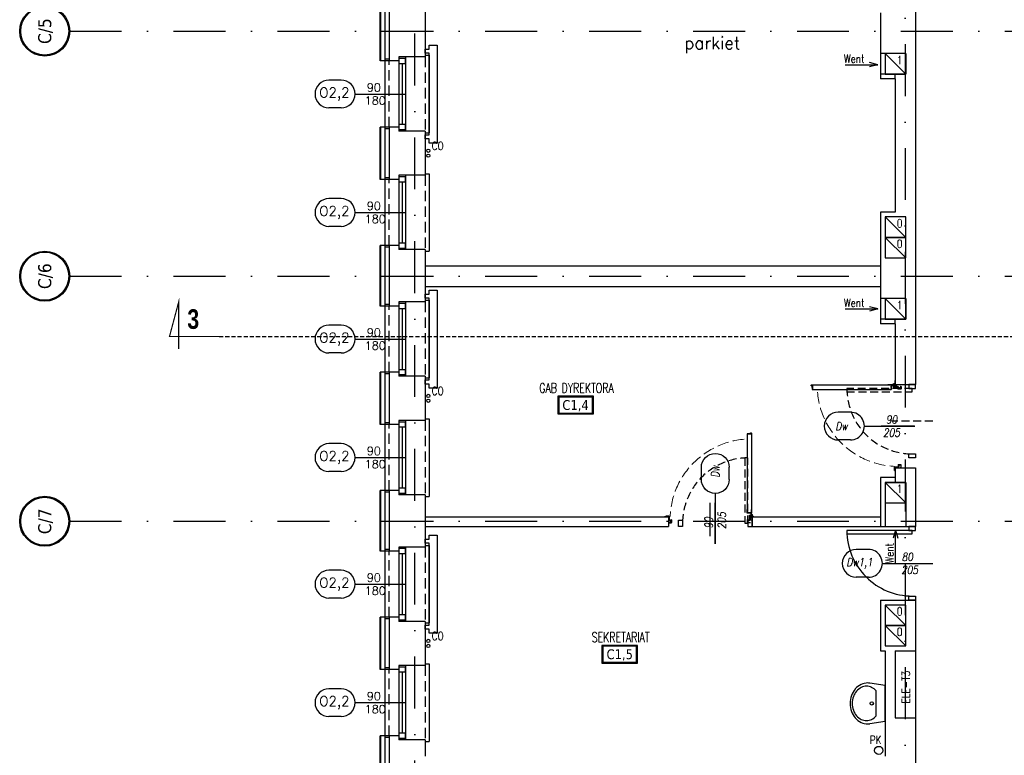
# Model space of a CAD drawing. Header units: millimetres. Extents: x 28600 to 181045, y -399112 to -163690.
# Tile 174 of 256: x 60329 to 61533, y -197115 to -196215. Entities that reach past the tile are written whole.
import ezdxf
from ezdxf.enums import TextEntityAlignment as Align

# ---------------------------------------------------------------- set-up
doc = ezdxf.new("R2010")
doc.units = ezdxf.units.MM
for name, pattern in [('CARKOVANA', [7.5, 5, -2.5]), ('CENTER', [0.6, 0.375, -0.075, 0.075, -0.075]), ('DASHDOT', [25.4, 12.7, -6.35, 0, -6.35]), ('HIDDEN', [9.525, 6.35, -3.175]), ('Hidden Line', [391.222223, 282.222223, -109]), ('HIDDEN2', [4.7625, 3.175, -1.5875])]:
    doc.linetypes.add(name, pattern=pattern)
doc.layers.get('0').update_dxf_attribs({"color": 8})
for name, color, linetype in [('! opisy okien elewacja', 8, 'Continuous'), ('!! 0_ Istn-okna', 8, 'Continuous'), ('!! 0_ Istn-sciany', 8, 'Continuous'), ('!! 0_ Istn-widok', 8, 'Continuous'), ('!! 0_ Opis', 8, 'Continuous'), ('!! 0_Istn-armatura', 8, 'Continuous'), ('!! 0_Istn-cienka', 8, 'Continuous'), ('!! 0_Istn-drzwi', 8, 'Continuous'), ('!! 0_Istn-went', 8, 'Continuous'), ('!! 0_Opis_okna', 8, 'Continuous'), ('!! 0_Opis_pom', 8, 'Continuous'), ('!! 1_ tynk zewn  - nowy', 8, 'Continuous'), ('!! 1_drzwi-linia', 8, 'Continuous'), ('!! 1_Wyburzenia', 8, 'CARKOVANA'), ('!! 2_ remont Ocieplenie', 8, 'ZIGZAG'), ('!! 2_drzwi opis', 8, 'Continuous'), ('0-osie-liniA', 8, 'DASHDOT'), ('0-osie-tx', 8, 'Continuous')]:
    doc.layers.add(name, color=color, linetype=linetype)
doc.layers.add('!! 0_Istn-grzejniki', color=8, linetype='Continuous', plot=False)
doc.styles.add('50', font='ROMANS.shx', dxfattribs={"width": 0.8, "height": 10})
doc.styles.add('ARCHETYP', font='romans.shx', dxfattribs={"height": 15})
doc.styles.add('ARIAL', font='tahoma.ttf')
doc.styles.add('STYLE7', font='ARIALNB.TTF')
doc.styles.add('TAHOMA', font='tahoma.ttf')
doc.styles.add('TXT', font='simplex.shx')
doc.linetypes.add('ZIGZAG', pattern='A,0.00254,-5.08,[131,ltypeshp.shx,S=5.08,R=0,X=-5.08,Y=0],-10.16,[131,ltypeshp.shx,S=5.08,R=180,X=5.08,Y=0],-5.08', length=20.32254)

# ---------------------------------------------------------------- blocks, each defined once
blk = doc.blocks.new('A$C578D6593')
for p, q in [((-26.4, 0), (-29.2, 18.8)), ((17.6, 0), (20.4, 18.8)), ((-26.4, 0), (17.6, 0)), ((-19.6, 11), (10.9, 11))]:
    blk.add_line(p, q)
blk.add_circle((-4.4, 16.5), 2)
for centre, radius, start, end in [((-7.7, 20), 22, 130.6955, 154.2825), ((-5.7, 17.7), 25.1, 109.6071, 130.6955), ((-5.7, 19.2), 21.1, 109.6071, 130.6955), ((-4.4, 14), 29, 90, 109.6071), ((-4.4, 15.5), 25, 90, 109.6071), ((-4.4, 14), 29, 70.3929, 90), ((-4.4, 15.5), 25, 70.3929, 90), ((-3.1, 19.2), 21.1, 49.3045, 70.3929), ((-3.1, 17.7), 25.1, 49.3045, 70.3929), ((-1, 20), 22, 25.7175, 49.3045), ((-10.8, 21.5), 18.6, 154.2825, 180), ((-10.8, 23), 14.6, 154.2825, 180), ((-7.7, 21.5), 18, 130.6955, 154.2825), ((-1, 21.5), 18, 25.7175, 49.3045), ((2.1, 23), 14.6, 0, 25.7175), ((2.1, 21.5), 18.6, 0, 25.7175), ((-10.8, 21.5), 18.6, 180, 188.4794), ((-10.8, 23), 14.6, 180, 205.7175), ((-7.7, 24.5), 18, 205.7175, 228.4823), ((-1, 24.5), 18, 311.5177, 334.2825), ((2.1, 23), 14.6, 334.2825, 0), ((2.1, 21.5), 18.6, 351.5206, 0)]:
    blk.add_arc(centre, radius, start, end)
blk = doc.blocks.new('*U83')
h = blk.add_hatch(color=256)
edge = h.paths.add_edge_path()
edge.add_arc((0, 0), 30.6, 0, 360)
edge = h.paths.add_edge_path(flags=17)
edge.add_arc((0, 0), 29.4, 0, 360)
for radius in [30.6, 29.4]:
    blk.add_circle((0, 0), radius)
at = {"style": 'TAHOMA', "flags": 8}
blk.add_attdef('ANSICHTSNUMMER', text='', height=16, dxfattribs=at).set_placement((0, 0), align=Align.MIDDLE_CENTER)
blk = doc.blocks.new('1_ok-opis')
blk.add_line((0, 111.6), (0, 50))
for points in [[(-17, 128.6), (-17, 143.6)], [(17, 128.6), (17, 143.6)]]:
    blk.add_lwpolyline(points)
for centre, start, end in [((0, 143.6), 0, 180), ((0, 128.6), 180, 0)]:
    blk.add_arc(centre, 17, start, end)
at = {"style": 'ARCHETYP'}
for tag, height, rotation, p in [('NR', 12, 90, (0, 136.9)), ('NR', 12, 270, (0, 136.9)), ('SZEROKOŚĆ', 10, 90, (-8, 78.3)), ('SZEROKOŚĆ', 10, 270, (8, 78.3)), ('WYSOKOŚĆ', 10, 270, (-8, 78.3)), ('WYSOKOŚĆ', 10, 90, (8, 78.3))]:
    blk.add_attdef(tag, text='', height=height, rotation=rotation, dxfattribs=at).set_placement(p, align=Align.MIDDLE)
blk = doc.blocks.new('zaw-dr-90-p')
at = {"color": 2, "linetype": 'CENTER', "ltscale": 0.2}
for p, q in [((12, 0), (-12, 0)), ((0, 12), (0, -12)), ((24, 24), (31, 24)), ((24, 19), (31, 19))]:
    blk.add_line(p, q, dxfattribs=at)
at = {"ltscale": 0.2}
for p, q in [((10, 12), (6, 12)), ((10, 0), (10, 6))]:
    blk.add_line(p, q, dxfattribs=at)
blk.add_lwpolyline([(0, 6), (23, 6, 0.414214), (28, 11), (28, 31), (24, 31), (24, 11, -0.414214), (23, 10), (0, 10, 4.561698), (8, 6), (5, 4)], format="xyb", dxfattribs=at)
blk.add_lwpolyline([(0, 0), (-2, 0), (-2, 0), (0, 0), (0, 3), (0, 3), (0, 0), (3, 0), (3, 0), (0, 0), (0, -3), (0, -3)], close=True)
blk.add_lwpolyline([(10, 10), (10, 39), (6, 39), (6, 10)], dxfattribs=at)
blk.add_circle((0, 0), 6.5, dxfattribs=at)
blk = doc.blocks.new('drzwi 90- sc 12')
for p, q in [((-13620.3, 20410.2), (-13620.3, 20313.8)), ((-13614.9, 20409.9), (-13620.3, 20409.9)), ((-13616.1, 20410.3), (-13620.2, 20410.3)), ((-13616.1, 20410.3), (-13620, 20410.3)), ((-13618.2, 20410.3), (-13616.2, 20410.3)), ((-13618.2, 20410.3), (-13616.2, 20410.3)), ((-13616.1, 20410.3), (-13616.1, 20411.5)), ((-13616.1, 20411.5), (-13615, 20411.5)), ((-13614.9, 20411.4), (-13614.9, 20313.8)), ((-13715.6, 20308.3), (-13715.6, 20308.6)), ((-13715.6, 20307.7), (-13715.6, 20308.6)), ((-13715.6, 20307.8), (-13715.6, 20308.6)), ((-13715.6, 20307.7), (-13715.4, 20307.7)), ((-13620.3, 20313.5), (-13620.3, 20318)), ((-13614.9, 20313.8), (-13620.3, 20313.8)), ((-13618.2, 20313.4), (-13620.2, 20313.4)), ((-13618.2, 20313.7), (-13618.2, 20313.4)), ((-13618.2, 20313.7), (-13616.4, 20313.7)), ((-13617.8, 20311.1), (-13617.8, 20305.7)), ((-13617.8, 20311.1), (-13617.8, 20305.7)), ((-13616.2, 20309.9), (-13617.4, 20309.9)), ((-13616.2, 20309.9), (-13616.2, 20311)), ((-13615.9, 20313.2), (-13615.9, 20312.2)), ((-13615.9, 20312.2), (-13615, 20312.2)), ((-13614.9, 20312.3), (-13614.9, 20318)), ((-13715.8, 20302), (-13716.3, 20302)), ((-13616.8, 20302), (-13616.3, 20302))]:
    blk.add_line(p, q)
for points in [[(-13665.3, 20285), (-13665.3, 20325.8)], [(-13615.6, 20309.6), (-13615.3, 20309.6), (-13615.3, 20309.8), (-13616.3, 20309.8), (-13616.3, 20309.6), (-13615.9, 20309.6)]]:
    blk.add_lwpolyline(points)
at = {"lineweight": 30}
for points in [[(-13716.3, 20308.9), (-13721.3, 20308.9)], [(-13716.3, 20308.9), (-13716.3, 20296.9)], [(-13614.3, 20308.9), (-13609.3, 20308.9)], [(-13614.3, 20308.9), (-13614.3, 20296.9)]]:
    blk.add_lwpolyline(points, dxfattribs=at)
at = {"ltscale": 0.2}
for points in [[(-13715.6, 20307.5), (-13715.6, 20309.5, 0.414214), (-13715.9, 20309.8), (-13719.4, 20309.8, 0.414214), (-13719.8, 20309.5), (-13719.8, 20308.9), (-13719.6, 20308.9), (-13719.6, 20309.5, -0.414214), (-13719.4, 20309.6), (-13717, 20309.6)], [(-13717, 20309.6), (-13715.9, 20309.6, -0.414214), (-13715.7, 20309.5), (-13715.7, 20307.5)], [(-13715.7, 20307.8), (-13715.7, 20305.6, 0.414214), (-13715.4, 20305.2), (-13715, 20305.2, -0.414214), (-13714.8, 20305.1), (-13714.8, 20304.5, 0.414214), (-13714.5, 20304.1), (-13713.3, 20304.1, 0.414214), (-13712.9, 20304.5), (-13712.9, 20305.1, -1), (-13712.7, 20305.1), (-13712.7, 20302, -0.414214), (-13712.9, 20301.8), (-13715.4, 20301.8, -0.414214), (-13715.6, 20302), (-13715.6, 20302.5), (-13715.8, 20302.5), (-13715.8, 20302, 0.414214), (-13715.4, 20301.6), (-13712.9, 20301.6, 0.414214), (-13712.6, 20302), (-13712.6, 20305.1, 1), (-13713.1, 20305.1), (-13713.1, 20304.5, -0.414214), (-13713.3, 20304.3), (-13714.5, 20304.3, -0.414214), (-13714.6, 20304.5), (-13714.6, 20305.1, 0.414214), (-13715, 20305.4), (-13715.4, 20305.4, -0.414214), (-13715.6, 20305.6), (-13715.6, 20307.6)], [(-13615.9, 20309.6), (-13616.6, 20309.6, 0.414214), (-13616.8, 20309.5), (-13616.8, 20305.6, -0.414214), (-13617.1, 20305.2), (-13617.6, 20305.2, 0.414214), (-13617.7, 20305.1), (-13617.7, 20304.5, -0.414214), (-13618.1, 20304.1), (-13619.3, 20304.1, -0.414214), (-13619.6, 20304.5), (-13619.6, 20305.1, 1), (-13619.8, 20305.1), (-13619.8, 20302, 0.414214), (-13619.6, 20301.8), (-13617.1, 20301.8, 0.414214), (-13616.9, 20302), (-13616.9, 20302.5), (-13616.8, 20302.5), (-13616.8, 20302, -0.414214), (-13617.1, 20301.6), (-13619.6, 20301.6, -0.414214), (-13620, 20302), (-13620, 20305.1, -1), (-13619.4, 20305.1), (-13619.4, 20304.5, 0.414214), (-13619.3, 20304.3), (-13618.1, 20304.3, 0.414214), (-13617.9, 20304.5), (-13617.9, 20305.1, -0.414214), (-13617.6, 20305.4), (-13617.1, 20305.4, 0.414214), (-13617, 20305.6), (-13617, 20309.5, -0.414214), (-13616.6, 20309.8), (-13613.1, 20309.8, -0.414214), (-13612.8, 20309.5), (-13612.8, 20308.9), (-13612.9, 20308.9), (-13612.9, 20309.5, 0.414214), (-13613.1, 20309.6), (-13615.6, 20309.6)]]:
    blk.add_lwpolyline(points, format="xyb", dxfattribs=at)
blk.add_lwpolyline([(-13616.8, 20308.8), (-13617, 20308.8), (-13617, 20307.4), (-13616.8, 20307.4)], close=True)
at = {"linetype": 'Hidden Line', "lineweight": 9, "ltscale": 0.05}
blk.add_arc((-13615.5, 20305.1), 99.1, 94.8005, 177.6944, dxfattribs=at)
for centre, radius, start, end in [((-13620.2, 20410.2), 0.1, 90, 180), ((-13615, 20411.4), 0.1, 0, 90), ((-13620.2, 20313.5), 0.1, 180, 270), ((-13616.4, 20313.2), 0.5, 0, 90), ((-13616.3, 20311), 0.1, 0, 90), ((-13615, 20312.3), 0.1, 270, 0)]:
    blk.add_arc(centre, radius, start, end)
at = {"xscale": 0.09999999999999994, "yscale": 0.09999999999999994, "zscale": 0.09999999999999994, "rotation": 180.0000000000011}
blk.add_blockref('zaw-dr-90-p', (-13614.9, 20310.9), dxfattribs=at)
blk = doc.blocks.new('oznaczenie przekroi')
at = {"layer": '!! 0_ Opis', "color": 2, "const_width": 1.44}
blk.add_lwpolyline([(87812.4, -196602.5), (87751.6, -196602.5), (87762.8, -196560.4), (87762.8, -196617.7)], dxfattribs=at)
blk.add_lwpolyline([(87812.4, -196602.5), (87751.6, -196602.5), (87762.8, -196560.4), (87762.8, -196617.7)], dxfattribs=at)
at = {"layer": '!! 1_Wyburzenia'}
blk.add_lwpolyline([(87812.4, -196602.5), (89794.5, -196602.5)], dxfattribs=at)
at = {"layer": '!! 0_ Opis', "color": 9, "style": 'STYLE7', "text_generation_flag": 6, "width": 0.95}
blk.add_text('3', height=24, rotation=180, dxfattribs=at).set_placement((87773.4, -196593.1))

msp = doc.modelspace()

# ---------------------------------------------------------------- linework, layer by layer
at = {"layer": '!! 0_ Istn-okna'}
for points in [[(60792.56735, -196260.12813), (60792.56735, -196351.12813)], [(60796.56735, -196268.12813), (60796.56735, -196343.12813)], [(60800.56735, -196260.12813), (60800.56735, -196351.12813)], [(60792.56735, -196405.12813), (60792.56735, -196496.12813)], [(60796.56735, -196413.12813), (60796.56735, -196488.12813)], [(60800.56735, -196405.12813), (60800.56735, -196496.12813)], [(60792.56735, -196560.12813), (60792.56735, -196651.12813)], [(60796.56735, -196568.12813), (60796.56735, -196643.12813)], [(60800.56735, -196560.12813), (60800.56735, -196651.12813)], [(60792.56735, -196705.12813), (60792.56735, -196796.12813)], [(60796.56735, -196713.12813), (60796.56735, -196788.12813)], [(60800.56735, -196705.12813), (60800.56735, -196796.12813)], [(60792.56735, -196860.12813), (60792.56735, -196951.12813)], [(60796.56735, -196868.12813), (60796.56735, -196943.12813)], [(60800.56735, -196860.12813), (60800.56735, -196951.12813)], [(60792.56735, -197005.12813), (60792.56735, -197096.12813)], [(60796.56735, -197013.12813), (60796.56735, -197088.12813)], [(60800.56735, -197005.12813), (60800.56735, -197096.12813)]]:
    msp.add_lwpolyline(points, dxfattribs=at)
for points in [[(60792.56735, -196262.12813), (60792.56735, -196268.12813), (60800.56735, -196268.12813), (60800.56735, -196262.12813)], [(60792.56735, -196343.12813), (60792.56735, -196349.12813), (60800.56735, -196349.12813), (60800.56735, -196343.12813)], [(60792.56735, -196407.12813), (60792.56735, -196413.12813), (60800.56735, -196413.12813), (60800.56735, -196407.12813)], [(60792.56735, -196488.12813), (60792.56735, -196494.12813), (60800.56735, -196494.12813), (60800.56735, -196488.12813)], [(60792.56735, -196562.12813), (60792.56735, -196568.12813), (60800.56735, -196568.12813), (60800.56735, -196562.12813)], [(60792.56735, -196643.12813), (60792.56735, -196649.12813), (60800.56735, -196649.12813), (60800.56735, -196643.12813)], [(60792.56735, -196707.12813), (60792.56735, -196713.12813), (60800.56735, -196713.12813), (60800.56735, -196707.12813)], [(60792.56735, -196788.12813), (60792.56735, -196794.12813), (60800.56735, -196794.12813), (60800.56735, -196788.12813)], [(60792.56735, -196862.12813), (60792.56735, -196868.12813), (60800.56735, -196868.12813), (60800.56735, -196862.12813)], [(60792.56735, -196943.12813), (60792.56735, -196949.12813), (60800.56735, -196949.12813), (60800.56735, -196943.12813)], [(60792.56735, -197007.12813), (60792.56735, -197013.12813), (60800.56735, -197013.12813), (60800.56735, -197007.12813)], [(60792.56735, -197088.12813), (60792.56735, -197094.12813), (60800.56735, -197094.12813), (60800.56735, -197088.12813)]]:
    msp.add_lwpolyline(points, close=True, dxfattribs=at)
at = {"layer": '!! 0_ Istn-sciany'}
for p, q in [((61399.56735, -196287.12813), (61381.56735, -196287.12813)), ((61399.56735, -196450.12813), (61381.56735, -196450.12813)), ((61399.56735, -196587.12813), (61381.56735, -196587.12813)), ((61399.56735, -196775.12813), (61381.56735, -196775.12813))]:
    msp.add_line(p, q, dxfattribs=at)
for points in [[(61424.56735, -195886.12813), (61424.56735, -196661.12813)], [(60780.56735, -196191.12813), (60780.56735, -196265.12813)], [(60824.56735, -196196.12813), (60824.56735, -196260.12813)], [(61381.56735, -196206.12813), (61381.56735, -196256.12813)], [(61412.56735, -196256.12813), (61381.56735, -196256.12813)], [(61412.56735, -196256.12813), (61412.56735, -196281.12813)], [(60792.56735, -196265.12813), (60780.56735, -196265.12813)], [(60792.56735, -196260.12813), (60792.56735, -196265.12813)], [(60824.56735, -196260.12813), (60792.56735, -196260.12813)], [(61381.56735, -196281.12813), (61381.56735, -196287.12813)], [(61412.56735, -196281.12813), (61381.56735, -196281.12813)], [(61399.56735, -196287.12813), (61399.56735, -196450.12813)], [(60780.56735, -196346.12813), (60780.56735, -196410.12813)], [(60792.56735, -196346.12813), (60780.56735, -196346.12813)], [(60792.56735, -196346.12813), (60792.56735, -196351.12813)], [(60824.56735, -196351.12813), (60792.56735, -196351.12813)], [(60824.56735, -196351.12813), (60824.56735, -196405.12813)], [(60792.56735, -196410.12813), (60780.56735, -196410.12813)], [(60792.56735, -196405.12813), (60792.56735, -196410.12813)], [(60824.56735, -196405.12813), (60792.56735, -196405.12813)], [(61381.56735, -196450.12813), (61381.56735, -196516.12813)], [(60780.56735, -196491.12813), (60780.56735, -196565.12813)], [(60792.56735, -196491.12813), (60780.56735, -196491.12813)], [(60792.56735, -196491.12813), (60792.56735, -196496.12813)], [(60824.56735, -196496.12813), (60792.56735, -196496.12813)], [(60824.56735, -196496.12813), (60824.56735, -196516.12813)], [(60824.56735, -196516.12813), (61381.56735, -196516.12813)], [(60824.56735, -196541.12813), (61381.56735, -196541.12813)], [(60824.56735, -196541.12813), (60824.56735, -196560.12813)], [(61381.56735, -196541.12813), (61381.56735, -196556.12813)], [(61412.56735, -196556.12813), (61381.56735, -196556.12813)], [(61412.56735, -196556.12813), (61412.56735, -196581.12813)], [(60792.56735, -196565.12813), (60780.56735, -196565.12813)], [(60792.56735, -196560.12813), (60792.56735, -196565.12813)], [(60824.56735, -196560.12813), (60792.56735, -196560.12813)], [(61381.56735, -196581.12813), (61381.56735, -196587.12813)], [(61412.56735, -196581.12813), (61381.56735, -196581.12813)], [(61399.56735, -196587.12813), (61399.56735, -196661.12813)], [(60780.56735, -196646.12813), (60780.56735, -196710.12813)], [(60792.56735, -196646.12813), (60780.56735, -196646.12813)], [(60792.56735, -196646.12813), (60792.56735, -196651.12813)], [(60824.56735, -196651.12813), (60792.56735, -196651.12813)], [(60824.56735, -196651.12813), (60824.56735, -196705.12813)], [(61399.56735, -196661.12813), (61424.56735, -196661.12813)], [(60792.56735, -196710.12813), (60780.56735, -196710.12813)], [(60792.56735, -196705.12813), (60792.56735, -196710.12813)], [(60824.56735, -196705.12813), (60792.56735, -196705.12813)], [(61399.56735, -196763.12813), (61424.56735, -196763.12813)], [(61399.56735, -196763.12813), (61399.56735, -196775.12813)], [(61424.56735, -196763.12813), (61424.56735, -196835.12813)], [(61381.56735, -196775.12813), (61381.56735, -196823.12813)], [(61387.56735, -196781.12813), (61387.56735, -196835.12813)], [(61387.56735, -196781.12813), (61412.56735, -196781.12813)], [(61412.56735, -196781.12813), (61412.56735, -196835.12813)], [(60780.56735, -196791.12813), (60780.56735, -196865.12813)], [(60792.56735, -196791.12813), (60780.56735, -196791.12813)], [(60792.56735, -196791.12813), (60792.56735, -196796.12813)], [(60824.56735, -196796.12813), (60792.56735, -196796.12813)], [(60824.56735, -196796.12813), (60824.56735, -196823.12813)], [(60824.56735, -196823.12813), (61122.56735, -196823.12813)], [(61122.56735, -196823.12813), (61122.56735, -196835.12813)], [(61224.56735, -196823.12813), (61381.56735, -196823.12813)], [(61224.56735, -196823.12813), (61224.56735, -196835.12813)], [(60824.56735, -196835.12813), (61122.56735, -196835.12813)], [(60824.56735, -196835.12813), (60824.56735, -196860.12813)], [(61224.56735, -196835.12813), (61387.56735, -196835.12813)], [(61412.56735, -196835.12813), (61424.56735, -196835.12813)], [(60792.56735, -196865.12813), (60780.56735, -196865.12813)], [(60792.56735, -196860.12813), (60792.56735, -196865.12813)], [(60824.56735, -196860.12813), (60792.56735, -196860.12813)], [(61381.56735, -196925.12813), (61424.56735, -196925.12813)], [(61381.56735, -196925.12813), (61381.56735, -196987.12813)], [(61424.56735, -196925.12813), (61424.56735, -196987.12813)], [(60780.56735, -196946.12813), (60780.56735, -197010.12813)], [(60792.56735, -196946.12813), (60780.56735, -196946.12813)], [(60792.56735, -196946.12813), (60792.56735, -196951.12813)], [(60824.56735, -196951.12813), (60792.56735, -196951.12813)], [(60824.56735, -196951.12813), (60824.56735, -197005.12813)], [(61381.56735, -196987.12813), (61387.56735, -196987.12813)], [(61387.56735, -196987.12813), (61387.56735, -197116.12813)], [(61399.56735, -196987.12813), (61399.56735, -197069.12813)], [(61399.56735, -196987.12813), (61424.56735, -196987.12813)], [(60792.56735, -197010.12813), (60780.56735, -197010.12813)], [(60792.56735, -197005.12813), (60792.56735, -197010.12813)], [(60824.56735, -197005.12813), (60792.56735, -197005.12813)], [(61399.56735, -197069.12813), (61424.56735, -197069.12813)], [(61424.56735, -197069.12813), (61424.56735, -197141.12813)], [(60780.56735, -197091.12813), (60780.56735, -197165.12813)], [(60792.56735, -197091.12813), (60780.56735, -197091.12813)], [(60792.56735, -197091.12813), (60792.56735, -197096.12813)], [(60824.56735, -197096.12813), (60792.56735, -197096.12813)], [(60824.56735, -197096.12813), (60824.56735, -197116.12813)]]:
    msp.add_lwpolyline(points, dxfattribs=at)
at = {"layer": '!! 0_ Istn-widok'}
for points in [[(60775.56735, -196348.12813), (60775.56735, -196263.12813)], [(60780.56735, -196263.12813), (60775.56735, -196263.12813)], [(60824.56735, -196258.12813), (60829.56735, -196258.12813)], [(60829.56735, -196258.12813), (60829.56735, -196353.12813)], [(61399.56735, -196287.12813), (61399.56735, -196281.12813)], [(60780.56735, -196348.12813), (60775.56735, -196348.12813)], [(60824.56735, -196353.12813), (60829.56735, -196353.12813)], [(60775.56735, -196493.12813), (60775.56735, -196408.12813)], [(60780.56735, -196408.12813), (60775.56735, -196408.12813)], [(60824.56735, -196403.12813), (60829.56735, -196403.12813)], [(60829.56735, -196403.12813), (60829.56735, -196498.12813)], [(60780.56735, -196493.12813), (60775.56735, -196493.12813)], [(60824.56735, -196498.12813), (60829.56735, -196498.12813)], [(60824.56735, -196516.12813), (60824.56735, -196541.12813)], [(61381.56735, -196516.12813), (61381.56735, -196541.12813)], [(60824.56735, -196558.12813), (60829.56735, -196558.12813)], [(60829.56735, -196558.12813), (60829.56735, -196653.12813)], [(60775.56735, -196648.12813), (60775.56735, -196563.12813)], [(60780.56735, -196563.12813), (60775.56735, -196563.12813)], [(61399.56735, -196587.12813), (61399.56735, -196581.12813)], [(60780.56735, -196648.12813), (60775.56735, -196648.12813)], [(60824.56735, -196653.12813), (60829.56735, -196653.12813)], [(60824.56735, -196703.12813), (60829.56735, -196703.12813)], [(60829.56735, -196703.12813), (60829.56735, -196798.12813)], [(60775.56735, -196793.12813), (60775.56735, -196708.12813)], [(60780.56735, -196708.12813), (60775.56735, -196708.12813)], [(61399.56735, -196775.12813), (61399.56735, -196781.12813)], [(60780.56735, -196793.12813), (60775.56735, -196793.12813)], [(60824.56735, -196798.12813), (60829.56735, -196798.12813)], [(60824.56735, -196823.12813), (60824.56735, -196835.12813)], [(61381.56735, -196823.12813), (61381.56735, -196835.12813)], [(60824.56735, -196858.12813), (60829.56735, -196858.12813)], [(60829.56735, -196858.12813), (60829.56735, -196953.12813)], [(60775.56735, -196948.12813), (60775.56735, -196863.12813)], [(60780.56735, -196863.12813), (60775.56735, -196863.12813)], [(60780.56735, -196948.12813), (60775.56735, -196948.12813)], [(60824.56735, -196953.12813), (60829.56735, -196953.12813)], [(60824.56735, -197003.12813), (60829.56735, -197003.12813)], [(60829.56735, -197003.12813), (60829.56735, -197098.12813)], [(60775.56735, -197093.12813), (60775.56735, -197008.12813)], [(60780.56735, -197008.12813), (60775.56735, -197008.12813)], [(60780.56735, -197093.12813), (60775.56735, -197093.12813)], [(60824.56735, -197098.12813), (60829.56735, -197098.12813)]]:
    msp.add_lwpolyline(points, dxfattribs=at)
at = {"layer": '!! 0_Istn-armatura'}
msp.add_lwpolyline([(61424.56735, -196987.12813), (61424.56735, -197069.12813)], dxfattribs=at)
for centre, radius in [((60828.56735, -196375.12813), 2), ((60828.56735, -196381.12813), 2), ((60828.56735, -196675.12813), 2), ((60828.56735, -196681.12813), 2), ((60828.56735, -196975.12813), 2), ((60828.56735, -196981.12813), 2), ((61379.56735, -197109.12813), 5)]:
    msp.add_circle(centre, radius, dxfattribs=at)
at = {"layer": '!! 0_Istn-cienka', "linetype": 'HIDDEN', "ltscale": 2}
for points in [[(60780.56735, -196346.12813), (60780.56735, -196265.12813)], [(60824.56735, -196260.12813), (60824.56735, -196351.12813)], [(60780.56735, -196491.12813), (60780.56735, -196410.12813)], [(60824.56735, -196405.12813), (60824.56735, -196496.12813)], [(60780.56735, -196646.12813), (60780.56735, -196565.12813)], [(60824.56735, -196560.12813), (60824.56735, -196651.12813)], [(60780.56735, -196791.12813), (60780.56735, -196710.12813)], [(60824.56735, -196705.12813), (60824.56735, -196796.12813)], [(60780.56735, -196946.12813), (60780.56735, -196865.12813)], [(60824.56735, -196860.12813), (60824.56735, -196951.12813)], [(60780.56735, -197091.12813), (60780.56735, -197010.12813)], [(60824.56735, -197005.12813), (60824.56735, -197096.12813)]]:
    msp.add_lwpolyline(points, dxfattribs=at)
at = {"layer": '!! 0_Istn-drzwi'}
msp.add_lwpolyline([(61179.56735, -196856.12813), (61179.56735, -196806.12813)], dxfattribs=at)
for points in [[(61424.56735, -196840.12813), (61424.56735, -196835.12813), (61416.56735, -196835.12813), (61416.56735, -196840.12813)], [(61340.56735, -196844.12813), (61420.56735, -196844.12813), (61420.56735, -196840.12813), (61340.56735, -196840.12813)], [(61424.56735, -196920.12813), (61424.56735, -196925.12813), (61416.56735, -196925.12813), (61416.56735, -196920.12813)]]:
    msp.add_lwpolyline(points, close=True, dxfattribs=at)
msp.add_arc((61420.56735, -196840.12813), 80, 179.99999996, 269.99999996, dxfattribs=at)
at = {"layer": '!! 0_Istn-grzejniki'}
for points in [[(60824.56735, -196250.62813), (60829.56735, -196250.62813), (60829.56735, -196245.62813), (60839.56735, -196245.62813), (60839.56735, -196365.62813), (60829.56735, -196365.62813), (60829.56735, -196360.62813), (60824.56735, -196360.62813), (60824.56735, -196355.62813), (60829.56735, -196355.62813), (60829.56735, -196255.62813), (60824.56735, -196255.62813)], [(60824.56735, -196550.62813), (60829.56735, -196550.62813), (60829.56735, -196545.62813), (60839.56735, -196545.62813), (60839.56735, -196665.62813), (60829.56735, -196665.62813), (60829.56735, -196660.62813), (60824.56735, -196660.62813), (60824.56735, -196655.62813), (60829.56735, -196655.62813), (60829.56735, -196555.62813), (60824.56735, -196555.62813)], [(60824.56735, -196850.62813), (60829.56735, -196850.62813), (60829.56735, -196845.62813), (60839.56735, -196845.62813), (60839.56735, -196965.62813), (60829.56735, -196965.62813), (60829.56735, -196960.62813), (60824.56735, -196960.62813), (60824.56735, -196955.62813), (60829.56735, -196955.62813), (60829.56735, -196855.62813), (60824.56735, -196855.62813)]]:
    msp.add_lwpolyline(points, close=True, dxfattribs=at)
at = {"layer": '!! 0_Istn-went'}
for points in [[(61381.56735, -196256.12813), (61381.56735, -196281.12813)], [(61387.56735, -196256.12813), (61412.56735, -196281.12813)], [(61338.34998, -196269.76999), (61378.39651, -196269.76999)], [(61378.39651, -196269.76999), (61368.39651, -196267.09049)], [(61378.39651, -196269.76999), (61368.39651, -196272.44948)], [(61387.56735, -196456.12813), (61412.56735, -196481.12813)], [(61387.56735, -196481.12813), (61412.56735, -196506.12813)], [(61381.56735, -196556.12813), (61381.56735, -196581.12813)], [(61387.56735, -196556.12813), (61412.56735, -196581.12813)], [(61338.34998, -196568.62813), (61378.39651, -196568.62813)], [(61378.39651, -196568.62813), (61368.39651, -196565.94864)], [(61378.39651, -196568.62813), (61368.39651, -196571.30762)], [(61387.56735, -196781.12813), (61412.56735, -196806.12813)], [(61387.56735, -196835.12813), (61412.56735, -196835.12813)], [(61400.06735, -196839.50603), (61397.38786, -196849.50603)], [(61400.06735, -196879.55256), (61400.06735, -196839.50603)], [(61400.06735, -196839.50603), (61402.74684, -196849.50603)], [(61387.56735, -196931.12813), (61412.56735, -196956.12813)], [(61387.56735, -196956.12813), (61412.56735, -196981.12813)]]:
    msp.add_lwpolyline(points, dxfattribs=at)
for points in [[(61387.56735, -196281.12813), (61412.56735, -196281.12813), (61412.56735, -196256.12813), (61387.56735, -196256.12813)], [(61387.56735, -196481.12813), (61412.56735, -196481.12813), (61412.56735, -196456.12813), (61387.56735, -196456.12813)], [(61387.56735, -196506.12813), (61412.56735, -196506.12813), (61412.56735, -196481.12813), (61387.56735, -196481.12813)], [(61387.56735, -196581.12813), (61412.56735, -196581.12813), (61412.56735, -196556.12813), (61387.56735, -196556.12813)], [(61387.56735, -196806.12813), (61412.56735, -196806.12813), (61412.56735, -196781.12813), (61387.56735, -196781.12813)], [(61387.56735, -196956.12813), (61412.56735, -196956.12813), (61412.56735, -196931.12813), (61387.56735, -196931.12813)], [(61387.56735, -196981.12813), (61412.56735, -196981.12813), (61412.56735, -196956.12813), (61387.56735, -196956.12813)]]:
    msp.add_lwpolyline(points, close=True, dxfattribs=at)
at = {"layer": '!! 0_Opis_pom', "ltscale": 0.7}
for points in [[(60986.92123, -196697.20122), (61030.44123, -196697.20122), (61030.44123, -196675.44122), (60986.92123, -196675.44122)], [(60988.00923, -196696.11322), (61029.35323, -196696.11322), (61029.35323, -196676.52922), (60988.00923, -196676.52922)], [(61040.9652, -197002.30453), (61084.4852, -197002.30453), (61084.4852, -196980.54453), (61040.9652, -196980.54453)], [(61042.0532, -197001.21653), (61083.3972, -197001.21653), (61083.3972, -196981.63253), (61042.0532, -196981.63253)]]:
    msp.add_lwpolyline(points, close=True, dxfattribs=at)
at = {"layer": '!! 1_ tynk zewn  - nowy'}
for points in [[(60769.56735, -196265.12813), (60769.56735, -196191.12813)], [(60770.56735, -196265.12813), (60770.56735, -196191.12813)], [(60780.56735, -196265.12813), (60769.56735, -196265.12813)], [(60769.56735, -196410.12813), (60769.56735, -196346.12813)], [(60780.56735, -196346.12813), (60769.56735, -196346.12813)], [(60770.56735, -196410.12813), (60770.56735, -196346.12813)], [(60780.56735, -196410.12813), (60769.56735, -196410.12813)], [(60769.56735, -196565.12813), (60769.56735, -196491.12813)], [(60780.56735, -196491.12813), (60769.56735, -196491.12813)], [(60770.56735, -196565.12813), (60770.56735, -196491.12813)], [(60780.56735, -196565.12813), (60769.56735, -196565.12813)], [(60769.56735, -196710.12813), (60769.56735, -196646.12813)], [(60780.56735, -196646.12813), (60769.56735, -196646.12813)], [(60770.56735, -196710.12813), (60770.56735, -196646.12813)], [(60780.56735, -196710.12813), (60769.56735, -196710.12813)], [(60769.56735, -196865.12813), (60769.56735, -196791.12813)], [(60780.56735, -196791.12813), (60769.56735, -196791.12813)], [(60770.56735, -196865.12813), (60770.56735, -196791.12813)], [(60780.56735, -196865.12813), (60769.56735, -196865.12813)], [(60769.56735, -197010.12813), (60769.56735, -196946.12813)], [(60780.56735, -196946.12813), (60769.56735, -196946.12813)], [(60770.56735, -197010.12813), (60770.56735, -196946.12813)], [(60780.56735, -197010.12813), (60769.56735, -197010.12813)], [(60769.56735, -197165.12813), (60769.56735, -197091.12813)], [(60780.56735, -197091.12813), (60769.56735, -197091.12813)], [(60770.56735, -197165.12813), (60770.56735, -197091.12813)]]:
    msp.add_lwpolyline(points, dxfattribs=at)
at = {"layer": '!! 1_Wyburzenia', "linetype": 'HIDDEN2', "ltscale": 3}
for points in [[(61340.56735, -196670.12813), (61420.56735, -196670.12813), (61420.56735, -196666.12813), (61340.56735, -196666.12813)], [(61424.56735, -196666.12813), (61424.56735, -196661.12813), (61416.56735, -196661.12813), (61416.56735, -196666.12813)], [(61215.56735, -196751.12813), (61215.56735, -196831.12813), (61219.56735, -196831.12813), (61219.56735, -196751.12813)], [(61424.56735, -196746.12813), (61424.56735, -196751.12813), (61416.56735, -196751.12813), (61416.56735, -196746.12813)], [(61139.56735, -196835.12813), (61134.56735, -196835.12813), (61134.56735, -196827.12813), (61139.56735, -196827.12813)], [(61219.56735, -196835.12813), (61224.56735, -196835.12813), (61224.56735, -196827.12813), (61219.56735, -196827.12813)]]:
    msp.add_lwpolyline(points, close=True, dxfattribs=at)
msp.add_lwpolyline([(61445.56735, -196706.12813), (61395.56735, -196706.12813)], dxfattribs=at)
for centre, start, end in [((61420.56735, -196666.12813), 179.99999996, 269.99999996), ((61219.56735, -196831.12813), 89.99999996, 179.99999996)]:
    msp.add_arc(centre, 80, start, end, dxfattribs=at)
at = {"layer": '!! 2_ remont Ocieplenie', "linetype": 'ZIGZAG', "ltscale": 0.75}
for points in [[(60775.56735, -196265.12813), (60775.56735, -196191.12813)], [(60775.56735, -196410.12813), (60775.56735, -196346.12813)], [(60775.56735, -196565.12813), (60775.56735, -196491.12813)], [(60775.56735, -196710.12813), (60775.56735, -196646.12813)], [(60775.56735, -196865.12813), (60775.56735, -196791.12813)], [(60775.56735, -197010.12813), (60775.56735, -196946.12813)], [(60775.56735, -197165.12813), (60775.56735, -197091.12813)]]:
    msp.add_lwpolyline(points, dxfattribs=at)
at = {"layer": '0-osie-liniA', "ltscale": 5}
for points in [[(60812.06735, -199599.773), (60812.06735, -193580.95023)], [(61412.06735, -193575.54863), (61412.06735, -199799.35902)], [(60389.88894, -196228.62813), (62630.46575, -196228.62813)], [(60389.88894, -196528.62813), (62630.46575, -196528.62813)], [(60389.88894, -196828.62813), (62630.46575, -196828.62813)]]:
    msp.add_lwpolyline(points, dxfattribs=at)

# ---------------------------------------------------------------- block references
at = {"layer": '!! 0_Istn-armatura', "rotation": 90}
msp.add_blockref('A$C578D6593', (61387.56735, -197047.26451), dxfattribs=at)
at = {"layer": '!! 0_Opis_okna'}
ref = msp.add_blockref('1_ok-opis', (60850.56735, -196305.62813), dxfattribs=dict(at, rotation=89.99999999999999))
ref.add_attrib('SZEROKOŚĆ', '90', dxfattribs={"layer": '0', "height": 10, "style": 'ARCHETYP'}).set_placement((60761.84694, -196297.62813), align=Align.MIDDLE)
ref.add_attrib('WYSOKOŚĆ', '180', dxfattribs={"layer": '0', "height": 10, "style": 'ARCHETYP'}).set_placement((60763.6204, -196313.62813), align=Align.MIDDLE)
ref.add_attrib('NR', 'O2,2', dxfattribs={"layer": '0', "height": 12, "style": 'ARCHETYP'}).set_placement((60713.6659, -196305.62813), align=Align.MIDDLE)
ref = msp.add_blockref('1_ok-opis', (60850.56735, -196450.62813), dxfattribs=dict(at, rotation=89.99999999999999))
ref.add_attrib('SZEROKOŚĆ', '90', dxfattribs={"layer": '0', "height": 10, "style": 'ARCHETYP'}).set_placement((60761.84694, -196442.62813), align=Align.MIDDLE)
ref.add_attrib('WYSOKOŚĆ', '180', dxfattribs={"layer": '0', "height": 10, "style": 'ARCHETYP'}).set_placement((60763.6204, -196458.62813), align=Align.MIDDLE)
ref.add_attrib('NR', 'O2,2', dxfattribs={"layer": '0', "height": 12, "style": 'ARCHETYP'}).set_placement((60713.6659, -196450.62813), align=Align.MIDDLE)
ref = msp.add_blockref('1_ok-opis', (60850.56735, -196605.62813), dxfattribs=dict(at, rotation=89.99999999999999))
ref.add_attrib('SZEROKOŚĆ', '90', dxfattribs={"layer": '0', "height": 10, "style": 'ARCHETYP'}).set_placement((60761.84694, -196597.62813), align=Align.MIDDLE)
ref.add_attrib('WYSOKOŚĆ', '180', dxfattribs={"layer": '0', "height": 10, "style": 'ARCHETYP'}).set_placement((60763.6204, -196613.62813), align=Align.MIDDLE)
ref.add_attrib('NR', 'O2,2', dxfattribs={"layer": '0', "height": 12, "style": 'ARCHETYP'}).set_placement((60713.6659, -196605.62813), align=Align.MIDDLE)
ref = msp.add_blockref('1_ok-opis', (60850.56735, -196750.62813), dxfattribs=dict(at, rotation=89.99999999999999))
ref.add_attrib('SZEROKOŚĆ', '90', dxfattribs={"layer": '0', "height": 10, "style": 'ARCHETYP'}).set_placement((60761.84694, -196742.62813), align=Align.MIDDLE)
ref.add_attrib('WYSOKOŚĆ', '180', dxfattribs={"layer": '0', "height": 10, "style": 'ARCHETYP'}).set_placement((60763.6204, -196758.62813), align=Align.MIDDLE)
ref.add_attrib('NR', 'O2,2', dxfattribs={"layer": '0', "height": 12, "style": 'ARCHETYP'}).set_placement((60713.6659, -196750.62813), align=Align.MIDDLE)
ref = msp.add_blockref('1_ok-opis', (60850.56735, -196905.62813), dxfattribs=dict(at, rotation=89.99999999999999))
ref.add_attrib('SZEROKOŚĆ', '90', dxfattribs={"layer": '0', "height": 10, "style": 'ARCHETYP'}).set_placement((60761.84694, -196897.62813), align=Align.MIDDLE)
ref.add_attrib('WYSOKOŚĆ', '180', dxfattribs={"layer": '0', "height": 10, "style": 'ARCHETYP'}).set_placement((60763.6204, -196913.62813), align=Align.MIDDLE)
ref.add_attrib('NR', 'O2,2', dxfattribs={"layer": '0', "height": 12, "style": 'ARCHETYP'}).set_placement((60713.6659, -196905.62813), align=Align.MIDDLE)
ref = msp.add_blockref('1_ok-opis', (60850.56735, -197050.62813), dxfattribs=dict(at, rotation=89.99999999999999))
ref.add_attrib('SZEROKOŚĆ', '90', dxfattribs={"layer": '0', "height": 10, "style": 'ARCHETYP'}).set_placement((60761.84694, -197042.62813), align=Align.MIDDLE)
ref.add_attrib('WYSOKOŚĆ', '180', dxfattribs={"layer": '0', "height": 10, "style": 'ARCHETYP'}).set_placement((60763.6204, -197058.62813), align=Align.MIDDLE)
ref.add_attrib('NR', 'O2,2', dxfattribs={"layer": '0', "height": 12, "style": 'ARCHETYP'}).set_placement((60713.6659, -197050.62813), align=Align.MIDDLE)
at = {"layer": '!! 1_drzwi-linia', "rotation": 89.99999999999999}
msp.add_blockref('drzwi 90- sc 12', (81708.49169, -183046.85843), dxfattribs=at)
at = {"layer": '!! 1_drzwi-linia'}
msp.add_blockref('drzwi 90- sc 12', (74838.83705, -217132.05247), dxfattribs=at)
at = {"layer": '!! 1_Wyburzenia'}
msp.add_blockref('oznaczenie przekroi', (-27239.68678, 0), dxfattribs=at)
at = {"layer": '!! 2_drzwi opis'}
ref = msp.add_blockref('1_ok-opis', (61473.5328, -196712.12809), dxfattribs=dict(at, rotation=90.00000361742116))
ref.add_attrib('WYSOKOŚĆ', '90', dxfattribs={"layer": '0', "height": 10, "rotation": 0.00000362, "style": '50', "oblique": 10, "width": 0.8}).set_placement((61395.24195, -196704.12809), align=Align.MIDDLE)
ref.add_attrib('SZEROKOŚĆ', '205', dxfattribs={"layer": '0', "height": 10, "rotation": 0.00000362, "style": '50', "oblique": 10, "width": 0.8}).set_placement((61395.24195, -196720.12809), align=Align.MIDDLE)
ref.add_attrib('NR', 'Dw', dxfattribs={"layer": '0', "height": 10, "rotation": 0.00000362, "style": '50', "oblique": 10, "width": 0.8}).set_placement((61334.05586, -196712.1281), align=Align.MIDDLE)
ref = msp.add_blockref('1_ok-opis', (61179.56735, -196906.12813), dxfattribs=dict(at, xscale=-1, rotation=359.9999963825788))
ref.add_attrib('WYSOKOŚĆ', '90 ', dxfattribs={"layer": '0', "height": 10, "rotation": 89.99999638, "style": '50', "oblique": 10, "width": 0.8}).set_placement((61171.56735, -196827.83728), align=Align.MIDDLE)
ref.add_attrib('SZEROKOŚĆ', '205', dxfattribs={"layer": '0', "height": 10, "rotation": 89.99999638, "style": '50', "oblique": 10, "width": 0.8}).set_placement((61187.56735, -196827.83728), align=Align.MIDDLE)
ref.add_attrib('NR', 'Dw', dxfattribs={"layer": '0', "height": 10, "rotation": 89.99999638, "style": '50', "oblique": 10, "width": 0.8}).set_placement((61179.56735, -196767.92099), align=Align.MIDDLE)
ref = msp.add_blockref('1_ok-opis', (61495.56735, -196880.12813), dxfattribs=dict(at, rotation=90.00000361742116))
ref.add_attrib('WYSOKOŚĆ', '80 ', dxfattribs={"layer": '0', "height": 10, "rotation": 0.00000362, "style": '50', "oblique": 10, "width": 0.8}).set_placement((61417.2765, -196872.12813), align=Align.MIDDLE)
ref.add_attrib('SZEROKOŚĆ', '205', dxfattribs={"layer": '0', "height": 10, "rotation": 0.00000362, "style": '50', "oblique": 10, "width": 0.8}).set_placement((61417.2765, -196888.12813), align=Align.MIDDLE)
ref.add_attrib('NR', 'Dw1,1', dxfattribs={"layer": '0', "height": 10, "rotation": 0.00000362, "style": '50', "oblique": 10, "width": 0.8}).set_placement((61356.09041, -196880.12814), align=Align.MIDDLE)
at = {"layer": '0-osie-tx'}
ref = msp.add_blockref('*U83', (60359.28894, -196228.62813), dxfattribs=dict(at, rotation=270))
ref.add_attrib('ANSICHTSNUMMER', 'C/5', dxfattribs={"layer": '0', "height": 16, "rotation": 90, "style": 'TAHOMA', "flags": 8}).set_placement((60359.28894, -196228.62813), align=Align.MIDDLE_CENTER)
ref = msp.add_blockref('*U83', (60359.28894, -196528.62813), dxfattribs=dict(at, rotation=270))
ref.add_attrib('ANSICHTSNUMMER', 'C/6', dxfattribs={"layer": '0', "height": 16, "rotation": 90, "style": 'TAHOMA', "flags": 8}).set_placement((60359.28894, -196528.62813), align=Align.MIDDLE_CENTER)
ref = msp.add_blockref('*U83', (60359.28894, -196828.62813), dxfattribs=dict(at, rotation=270))
ref.add_attrib('ANSICHTSNUMMER', 'C/7', dxfattribs={"layer": '0', "height": 16, "rotation": 90, "style": 'TAHOMA', "flags": 8}).set_placement((60359.28894, -196828.62813), align=Align.MIDDLE_CENTER)

# ---------------------------------------------------------------- texts
at = {"layer": '! opisy okien elewacja', "insert": (61141.84486, -196235.62813), "char_height": 15, "attachment_point": 1, "style": 'TXT'}
msp.add_mtext_dynamic_manual_height_columns('parkiet', width=71.2228889, gutter_width=75, heights=[0], dxfattribs=at)
at = {"layer": '!! 0_Istn-armatura', "style": 'ARCHETYP', "width": 0.8}
for s, rotation, p in [('CO', 0.00000004, (60832.66724, -196374.09798)), ('CO', 0.00000004, (60832.66724, -196674.09798)), ('CO', 0.00000004, (60832.66724, -196974.09798)), ('ELE-T3', 90.00000004, (61417.77595, -197051.78433)), ('PK', 0.00000004, (61368.49542, -197101.20538))]:
    msp.add_text(s, height=10, rotation=rotation, dxfattribs=at).set_placement(p)
at = {"layer": '!! 0_Istn-went', "style": 'ARCHETYP', "width": 0.8}
for s, rotation, p in [('Went', 0.00000004, (61337.06665, -196267.43976)), ('1', 0.00000004, (61401.72878, -196268.9506)), ('0', 0.00000004, (61401.72878, -196468.9506)), ('0', 0.00000004, (61401.72878, -196493.9506)), ('Went', 0.00000004, (61337.06665, -196566.2979)), ('1', 0.00000004, (61401.72878, -196568.9506)), ('1', 0.00000004, (61401.72878, -196793.9506)), ('Went', 89.99999996, (61397.73712, -196880.36727)), ('0', 0.00000004, (61401.72878, -196943.9506)), ('0', 0.00000004, (61401.72878, -196968.9506))]:
    msp.add_text(s, height=10, rotation=rotation, dxfattribs=at).set_placement(p)
at = {"layer": '!! 0_Opis_pom', "ltscale": 0.7, "style": 'TXT', "width": 0.7}
for s, p in [('GAB DYREKTORA', (61009.79636, -196671.3949)), ('SEKRETARIAT', (61063.84033, -196976.49822))]:
    msp.add_text(s, height=12, dxfattribs=at).set_placement(p, align=Align.CENTER)
at = {"layer": '!! 0_Opis_pom', "ltscale": 0.7, "style": 'ARIAL'}
for tag, p in [('C1,4', (61008.68123, -196686.32122)), ('C1,5', (61062.7252, -196991.42453))]:
    msp.add_attdef(tag, text='', height=11.968, dxfattribs=at).set_placement(p, align=Align.MIDDLE_CENTER)

doc.saveas('drawing.dxf')
